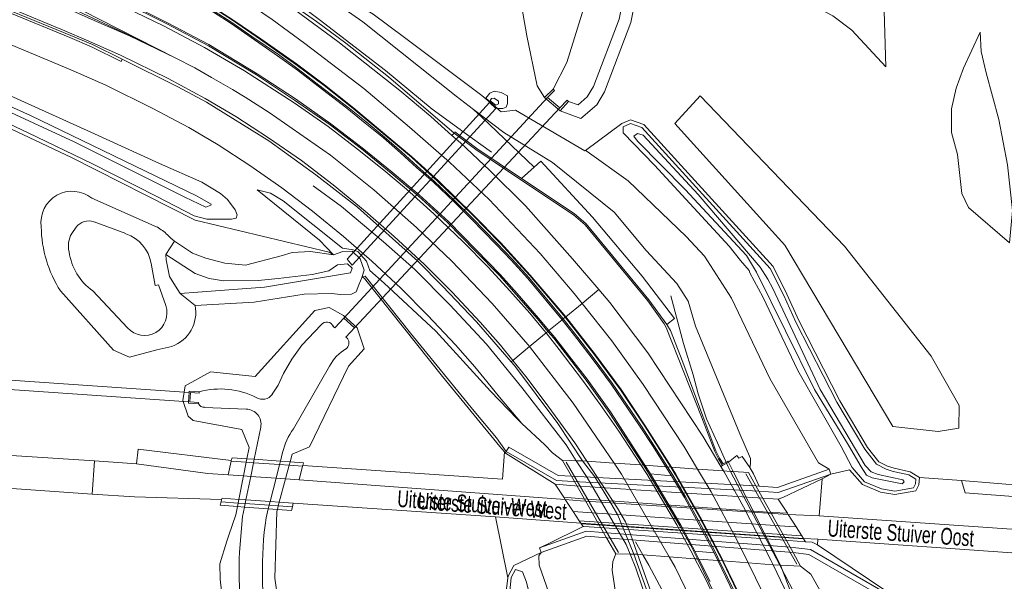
# Model space of a CAD drawing. Header units: metres. Extents: x 120324 to 133000, y 395500 to 402438.
# Tile 68 of 95: x 126931 to 127078, y 402221 to 402305. Entities that reach past the tile are written whole.
import ezdxf

# ---------------------------------------------------------------- set-up
doc = ezdxf.new("R2010")
doc.units = ezdxf.units.M
doc.linetypes.add('DGN1', pattern=[76.057638, 0, -76.057638])
doc.linetypes.add('DGN2', pattern=[101.410184, 50.705092, -50.705092])
for name, color, linetype, lineweight in [('gg-anno-openbare ruimte label', 7, 'Continuous', 13), ('gg-knt-verharding', 7, 'Continuous', 0), ('gg-knt-verharding niveau 01', 7, 'Continuous', 0), ('gt-grn-vlakafsluiter', 6, 'DGN1', 0)]:
    doc.layers.add(name, color=color, linetype=linetype, lineweight=lineweight)
for name, color, linetype, lineweight, true_color in [('gg-knt-bronhoudergrens niveau 01', 7, 'DGN2', 0, 0xffaad2), ('gg-kntw-bovenkant insteek waterloop', 7, 'Continuous', 0, 0xa0a0ff), ('gg-kntw-waterlijn', 7, 'Continuous', 0, 0xaaebff), ('gg-kwrk-duiker nz buis', 7, 'DGN2', 0, 0x969696), ('gg-kwrk-faunavoorziening', 7, 'Continuous', 0, 0x007896), ('gg-kwrk-kunstwerk', 7, 'Continuous', 0, 0xd2d2d2), ('gg-kwrk-kunstwerk niveau 01', 7, 'Continuous', 0, 0xd2d2d2), ('gg-kwrk-uitstroombak niveau min 01', 7, 'Continuous', 0, 0x477c96), ('gx-grn-maaiveld', 7, 'Continuous', 0, 0xb88d57), ('gx-knt-lijn weginrichtingselement', 7, 'Continuous', 0, 0xb88d57)]:
    doc.layers.add(name, color=color, linetype=linetype, lineweight=lineweight, true_color=true_color)
doc.styles.add('StyleArial', font='arial.ttf')

msp = doc.modelspace()

# ---------------------------------------------------------------- linework, layer by layer
at = {"layer": 'gg-knt-bronhoudergrens niveau 01'}
for p, q in [((126964.85, 402238.98), (126964.95, 402239.5)), ((126965.95, 402238.91), (126964.85, 402238.98)), ((126964.95, 402239.5), (126966.05, 402239.43)), ((126969.84, 402238.63), (126965.95, 402238.91)), ((126966.05, 402239.43), (126969.97, 402239.16)), ((126971.28, 402238.53), (126969.84, 402238.63)), ((126971.42, 402239.06), (126969.97, 402239.16)), ((126971.42, 402239.06), (126971.28, 402238.53)), ((127012.13, 402239.27), (127013.5, 402236.88)), ((127019.85, 402238.86), (127023.87, 402238.58)), ((127032.33, 402237.97), (127028.44, 402238.25)), ((127039.95, 402237.44), (127037.66, 402237.59)), ((127039.95, 402237.44), (127041.06, 402235.44)), ((126963.76, 402233.44), (126964.82, 402233.37)), ((126964.82, 402233.37), (126968.43, 402233.11)), ((126968.43, 402233.11), (126969.79, 402233.01)), ((126964.6, 402232.29), (126963.55, 402232.36)), ((126968.16, 402232.03), (126964.6, 402232.29)), ((126969.51, 402231.94), (126968.16, 402232.03)), ((127028.1, 402224.85), (127024.17, 402225.16)), ((127047.75, 402223.46), (127046.62, 402225.48)), ((127031.93, 402224.56), (127028.1, 402224.85)), ((127039.89, 402223.96), (127036.17, 402224.24)), ((127044.74, 402223.59), (127047.75, 402223.46))]:
    msp.add_line(p, q, dxfattribs=at)
at = {"layer": 'gg-knt-bronhoudergrens niveau 01', "flags": 128}
for points in [[(127015.15, 402239.2), (127014.61, 402239.21), (127014.21, 402239.22), (127012.13, 402239.27)], [(127019.85, 402238.86), (127015.77, 402239.15), (127015.15, 402239.2)], [(127032.33, 402237.97), (127036.22, 402237.7), (127037.27, 402237.62), (127037.66, 402237.59)], [(127022.81, 402225.26), (127022.26, 402225.26), (127020.11, 402225.27)], [(127044.74, 402223.59), (127044.62, 402223.6), (127043.63, 402223.67), (127039.89, 402223.96)]]:
    msp.add_lwpolyline(points, dxfattribs=at)
at = {"layer": 'gg-knt-verharding'}
for p, q in [((126928.94, 402240.05), (126942.15, 402239.18)), ((126948.7, 402240.96), (126948.43, 402238.77)), ((126962.63, 402239.25), (126948.7, 402240.96)), ((126941.82, 402234.22), (126942.15, 402239.18)), ((126942.15, 402239.18), (126948.43, 402238.77)), ((126962.14, 402237.09), (126962.63, 402239.14)), ((126973.28, 402238.38), (126972.78, 402236.36)), ((126973.3, 402238.52), (126973.28, 402238.38)), ((126964.45, 402236.94), (126962.14, 402237.09)), ((126972.78, 402236.36), (126970.73, 402236.51)), ((126972.78, 402236.36), (127012.55, 402233.42)), ((126928.43, 402235.14), (126941.82, 402234.22)), ((126941.82, 402234.22), (126948.15, 402233.79)), ((126948.15, 402233.79), (126961.18, 402233.41)), ((126971.89, 402232.86), (127002.13, 402230.82)), ((127002.13, 402230.82), (127014.89, 402229.89))]:
    msp.add_line(p, q, dxfattribs=at)
at = {"layer": 'gg-knt-verharding', "flags": 128}
msp.add_lwpolyline([(126948.43, 402238.77), (126959.12, 402237.32), (126962.14, 402237.09)], dxfattribs=at)
at = {"layer": 'gg-knt-verharding niveau 01'}
for p, q in [((126964.85, 402238.98), (126964.45, 402236.94)), ((126970.73, 402236.51), (126971.28, 402238.53)), ((126964.45, 402236.94), (126963.76, 402233.44)), ((126965.53, 402236.86), (126964.45, 402236.94)), ((126969.32, 402236.6), (126965.53, 402236.86)), ((126970.73, 402236.51), (126969.32, 402236.6)), ((126969.79, 402233.01), (126970.73, 402236.51)), ((126963.76, 402233.44), (126963.65, 402232.88)), ((126969.65, 402232.46), (126969.79, 402233.01))]:
    msp.add_line(p, q, dxfattribs=at)
at = {"layer": 'gg-kntw-bovenkant insteek waterloop'}
for p, q in [((126941.77, 402278.45), (126951.56, 402274.15)), ((126981.46, 402259.09), (126979.41, 402260.91)), ((126961.97, 402227.2), (126962.27, 402228.08))]:
    msp.add_line(p, q, dxfattribs=at)
at = {"layer": 'gg-kntw-bovenkant insteek waterloop', "flags": 128}
for points in [[(126953.74, 402256.31), (126951.5, 402255.77), (126947.4, 402254.71), (126945.01, 402255.75), (126937.09, 402264.59)], [(126979.41, 402260.91), (126977.28, 402262.11), (126975.13, 402261.69), (126966.17, 402251.78), (126959.5, 402252.48), (126955.72, 402250.41), (126955.38, 402248.23), (126956.18, 402245.86), (126956.92, 402245.21), (126964.2, 402243.9), (126965.28, 402241.2), (126964.95, 402239.5)], [(126981.46, 402259.09), (126982.5, 402255.95), (126980.13, 402253.34), (126974.3, 402241.28), (126971.72, 402240.17), (126971.42, 402239.06)], [(126962.27, 402228.08), (126963.31, 402231.12), (126963.55, 402232.36)], [(126969.51, 402231.94), (126969.43, 402231.64), (126969.15, 402221.65), (126970.95, 402208.98), (126977.16, 402194.1), (126990.43, 402168.9), (127002.85, 402145.42), (127012.36, 402128.01), (127019.58, 402115.65)], [(127007.13, 402120.02), (127004.92, 402123.8), (126995.32, 402141.37), (126982.88, 402164.91), (126969.42, 402190.46), (126962.65, 402206.7), (126960.98, 402221.53), (126960.9, 402223.82), (126961.97, 402227.2)]]:
    msp.add_lwpolyline(points, dxfattribs=at)
at = {"layer": 'gg-kntw-bovenkant insteek waterloop'}
for centre, radius, start, end in [((126938.82, 402274.85), 4.65, 50.6681, 188.1417), ((126952.43, 402274.42), 18.22, 180.7085, 212.6549), ((126945.21, 402264.29), 11.73, 47.8916, 57.2417), ((126964.12, 402283.98), 15.58, 224.8705, 230.1234), ((126951.9, 402261.41), 5.42, 289.7582, 10.8408)]:
    msp.add_arc(centre, radius, start, end, dxfattribs=at)
at = {"layer": 'gg-kntw-waterlijn'}
for p, q in [((126939.42, 402274.12), (126938.77, 402273.2)), ((126946.88, 402273.16), (126942.1, 402274.94)), ((126941.9, 402264.6), (126947.12, 402259.08)), ((126977.33, 402253.36), (126971.91, 402243.97)), ((126958.64, 402247.19), (126964.86, 402246.91)), ((126967.02, 402244.25), (126966.05, 402239.43)), ((126970.3, 402240.45), (126969.97, 402239.16)), ((126965.95, 402238.91), (126965.53, 402236.86)), ((126966.05, 402239.43), (126965.95, 402238.91)), ((126969.84, 402238.63), (126969.32, 402236.6)), ((126969.97, 402239.16), (126969.84, 402238.63)), ((126965.53, 402236.86), (126964.82, 402233.37)), ((126969.32, 402236.6), (126968.43, 402233.11)), ((126964.71, 402232.81), (126964.6, 402232.29)), ((126964.82, 402233.37), (126964.71, 402232.81)), ((126968.29, 402232.56), (126968.16, 402232.03)), ((126968.43, 402233.11), (126968.29, 402232.56)), ((126968.16, 402232.03), (126967.82, 402230.69))]:
    msp.add_line(p, q, dxfattribs=at)
at = {"layer": 'gg-kntw-waterlijn', "flags": 128}
for points in [[(126952.83, 402262.4), (126951.72, 402265.49), (126951.24, 402265.43), (126950.63, 402268.71)], [(126976.06, 402259.55), (126973.15, 402256.5), (126971.67, 402254.37), (126970.41, 402252.27), (126969.63, 402250.53), (126968.76, 402249.17)], [(126964.6, 402232.29), (126964.31, 402230.86), (126963.83, 402225.55)]]:
    msp.add_lwpolyline(points, dxfattribs=at)
at = {"layer": 'gg-kntw-waterlijn'}
for centre, radius, start, end in [((126941.32, 402272.7), 2.37, 70.8977, 143.1993), ((126942.05, 402271.32), 3.78, 150.1615, 193.4971), ((126944.99, 402267.75), 5.72, 9.6585, 70.732), ((126946.84, 402271.57), 8.53, 187.6154, 234.6697), ((126949.64, 402261.31), 3.37, 221.4877, 18.8966), ((126976.89, 402258.86), 1.08, 24.5196, 140.2745), ((126979.16, 402256.81), 1.06, 305.5642, 38.3025), ((126983.29, 402250.17), 6.77, 121.3148, 151.8049), ((126960.97, 402238.03), 11.91, 63.161, 105.2111), ((126967.28, 402250.19), 1.8, 238.5696, 325.4321), ((126958.55, 402248.09), 0.896, 202.3789, 275.8769), ((126964.86, 402244.7), 2.21, 348.2005, 90.0018), ((126980.15, 402238.08), 10.13, 144.4427, 166.5105), ((127022.93, 402222.93), 55.66, 171.9856, 207.8471), ((127023.58, 402223.11), 59.8, 177.6641, 208.7036)]:
    msp.add_arc(centre, radius, start, end, dxfattribs=at)
at = {"layer": 'gg-kwrk-duiker nz buis'}
for p, q in [((127009.9, 402293.53), (126979.43, 402260.5)), ((127011.76, 402291.95), (126981.04, 402259.07)), ((126929.63, 402251.27), (126956.33, 402249.43)), ((126956.24, 402248.04), (126929.52, 402249.86))]:
    msp.add_line(p, q, dxfattribs=at)
at = {"layer": 'gg-kwrk-faunavoorziening', "flags": 128}
msp.add_lwpolyline([(126979.93, 402269.32), (126980.68, 402268.47), (127002.19, 402291.89), (127001.25, 402292.74), (126979.93, 402269.32)], dxfattribs=at)
at = {"layer": 'gg-kwrk-kunstwerk'}
for p, q in [((126962.63, 402239.25), (126962.63, 402239.14)), ((126962.63, 402239.14), (126964.85, 402238.98)), ((126971.28, 402238.53), (126973.28, 402238.38)), ((126963.65, 402232.88), (126961.1, 402233.06)), ((126971.77, 402232.32), (126969.65, 402232.46))]:
    msp.add_line(p, q, dxfattribs=at)
at = {"layer": 'gg-kwrk-kunstwerk', "flags": 128}
for points in [[(126964.95, 402239.5), (126962.74, 402239.66), (126962.63, 402239.25)], [(126973.3, 402238.52), (126973.4, 402238.92), (126971.42, 402239.06)]]:
    msp.add_lwpolyline(points, dxfattribs=at)
at = {"layer": 'gg-kwrk-kunstwerk niveau 01'}
for p, q in [((127023.87, 402238.58), (127024.25, 402238.55)), ((127024.47, 402238.53), (127024.25, 402238.55)), ((127027.59, 402238.31), (127024.47, 402238.53)), ((127024.47, 402238.53), (127025.31, 402237.24)), ((127027.84, 402238.29), (127027.59, 402238.31)), ((127027.59, 402238.31), (127028.42, 402236.97)), ((127028.32, 402238.26), (127027.84, 402238.29)), ((127018.73, 402227.7), (127013.5, 402236.88)), ((127028.42, 402236.97), (127025.31, 402237.24)), ((127028.44, 402238.25), (127028.32, 402238.26)), ((127037.66, 402237.59), (127044.74, 402223.59)), ((127041.06, 402235.44), (127046.62, 402225.48)), ((126963.65, 402232.88), (126963.55, 402232.36)), ((126964.71, 402232.81), (126963.65, 402232.88)), ((126968.29, 402232.56), (126964.71, 402232.81)), ((126969.65, 402232.46), (126968.29, 402232.56)), ((126969.51, 402231.94), (126969.65, 402232.46)), ((127020.11, 402225.27), (127018.73, 402227.7)), ((127032.51, 402224.52), (127031.93, 402225.67)), ((127031.93, 402225.67), (127034.84, 402225.43)), ((127035.38, 402224.3), (127034.84, 402225.43)), ((127031.93, 402224.56), (127032.31, 402224.53)), ((127032.31, 402224.53), (127032.51, 402224.52)), ((127032.51, 402224.52), (127035.38, 402224.3)), ((127035.38, 402224.3), (127035.59, 402224.28)), ((127035.59, 402224.28), (127036.05, 402224.25)), ((127036.17, 402224.24), (127036.05, 402224.25))]:
    msp.add_line(p, q, dxfattribs=at)
at = {"layer": 'gg-kwrk-kunstwerk niveau 01', "flags": 128}
for points in [[(127022.81, 402225.26), (127022.73, 402225.49), (127020.42, 402231.08), (127019.53, 402232.61), (127016.98, 402236.78), (127015.15, 402239.2)], [(127024.25, 402238.55), (127025.12, 402237.21), (127029.68, 402229.48), (127031.37, 402226.42), (127032.31, 402224.53)], [(127027.84, 402238.29), (127028.62, 402237.03), (127030.55, 402233.8), (127033.12, 402229.09), (127035.05, 402225.4), (127035.59, 402224.28)], [(127025.31, 402237.24), (127029.85, 402229.58), (127031.93, 402225.67)], [(127028.32, 402238.26), (127029.01, 402237.17), (127032.62, 402230.76), (127036.05, 402224.25)], [(127028.42, 402236.97), (127030.38, 402233.7), (127032.95, 402229), (127034.84, 402225.43)], [(127022.81, 402225.26), (127023.38, 402225.22), (127024.17, 402225.16)]]:
    msp.add_lwpolyline(points, dxfattribs=at)
at = {"layer": 'gg-kwrk-uitstroombak niveau min 01'}
for p, q in [((126956.33, 402249.43), (126956.24, 402248.04)), ((126956.44, 402248.03), (126956.53, 402249.41)), ((126956.24, 402248.04), (126956.22, 402247.84)), ((126956.22, 402247.84), (126957.72, 402247.74))]:
    msp.add_line(p, q, dxfattribs=at)
at = {"layer": 'gg-kwrk-uitstroombak niveau min 01', "flags": 128}
for points in [[(126957.84, 402249.52), (126956.34, 402249.62), (126956.33, 402249.43)], [(126956.53, 402249.41), (126957.83, 402249.33), (126957.84, 402249.52)], [(126957.72, 402247.74), (126957.73, 402247.94), (126956.44, 402248.03)]]:
    msp.add_lwpolyline(points, dxfattribs=at)
at = {"layer": 'gt-grn-vlakafsluiter'}
for p, q in [((126977.88, 402259.3), (126979.41, 402260.91)), ((126979.99, 402257.47), (126981.46, 402259.09))]:
    msp.add_line(p, q, dxfattribs=at)
at = {"layer": 'gx-grn-maaiveld'}
for p, q in [((127010.76, 402294.77), (127009.45, 402293.51)), ((127011.79, 402291.53), (127009.45, 402293.51)), ((127009.9, 402293.53), (127011.76, 402291.95)), ((127013.04, 402292.92), (127011.79, 402291.53)), ((127006.02, 402281.39), (127007.9, 402283.09)), ((126977.28, 402270.41), (126957.22, 402275.15)), ((126952.82, 402270.05), (126954.13, 402272.02)), ((126977.28, 402270.41), (126977.91, 402270)), ((126982.21, 402266.74), (126982.19, 402266.69)), ((126955, 402264.22), (126957.23, 402262.43)), ((127017.59, 402264.79), (127015.07, 402262.73)), ((126979.43, 402260.5), (126981.04, 402259.07)), ((127012.25, 402260.42), (127012.1, 402260.29)), ((127012.55, 402260.66), (127012.25, 402260.42)), ((127012.1, 402260.29), (127010.12, 402258.67)), ((127010.12, 402258.67), (127009.97, 402258.54)), ((127003.63, 402240.34), (127003.45, 402240.55)), ((127003.73, 402240.58), (127003.63, 402240.34)), ((127003.63, 402240.34), (127011.04, 402235.7)), ((127036.96, 402238.98), (127036.09, 402238.48)), ((127036.96, 402238.98), (127037.66, 402237.59)), ((127041.06, 402235.44), (127013.5, 402236.88)), ((127050.99, 402236.51), (127052.28, 402237.22)), ((127052.28, 402237.22), (127052.03, 402237.93)), ((127011.04, 402235.7), (127012.33, 402233.74)), ((127041.06, 402235.44), (127041.55, 402235.41)), ((127050.99, 402236.51), (127050.54, 402230.99)), ((127071.8, 402236.26), (127065.52, 402236.7)), ((127088.56, 402234.84), (127071.8, 402236.26)), ((126961.1, 402233.06), (126961.18, 402233.41)), ((126961.18, 402233.41), (126961.24, 402233.62)), ((126963.76, 402233.44), (126961.24, 402233.62)), ((126969.79, 402233.01), (126971.89, 402232.86)), ((126971.89, 402232.86), (126971.77, 402232.32)), ((127012.33, 402233.74), (127012.55, 402233.42)), ((127044.4, 402233.48), (127045.77, 402231.35)), ((127045.77, 402231.35), (127045.88, 402231.18)), ((127050.54, 402230.99), (127045.88, 402231.18)), ((127050.54, 402230.99), (127087.2, 402228.45)), ((127003.97, 402221.7), (127002.13, 402230.82)), ((127014.65, 402230.25), (127047.94, 402227.96)), ((127014.89, 402229.89), (127014.65, 402230.25)), ((127014.89, 402229.89), (127048.18, 402227.59)), ((127014.94, 402229.8), (127014.89, 402229.89)), ((127014.94, 402229.8), (127015.24, 402229.36)), ((127018.73, 402227.7), (127046.62, 402225.48)), ((127048.18, 402227.59), (127047.94, 402227.96)), ((127048.2, 402227.55), (127048.18, 402227.59)), ((127050.32, 402227.47), (127048.18, 402227.59)), ((127048.49, 402227.1), (127048.2, 402227.55)), ((127050.26, 402226.63), (127050.32, 402227.47)), ((127050.26, 402226.63), (127064.49, 402217.11)), ((127136.04, 402221.5), (127050.32, 402227.47)), ((127008.96, 402225.48), (127008.71, 402226.18))]:
    msp.add_line(p, q, dxfattribs=at)
at = {"layer": 'gx-grn-maaiveld', "flags": 128}
for points in [[(127024.93, 402362.28), (127024.79, 402357.08), (127024.52, 402315.6), (127022.37, 402304.71), (127018.41, 402294.36), (127017.27, 402292.42), (127014.87, 402290.35), (127011.79, 402291.53)], [(127013.04, 402292.92), (127014.5, 402292.43), (127015.85, 402293.6), (127016.76, 402295.15), (127020.61, 402305.22), (127022.7, 402315.78), (127022.97, 402357.11), (127023.11, 402362.34)], [(126977.84, 402356.97), (126986.7, 402357.07), (127017.07, 402356.65), (127019.12, 402354.14), (127017.76, 402318.7), (127016.68, 402311.28), (127012.78, 402298.72), (127010.76, 402294.77)], [(127009.45, 402293.51), (127008.35, 402295.26), (127006.8, 402302.74), (127005.5, 402310.21), (127004.33, 402320.39), (127004.01, 402328.1), (127005.9, 402334.45), (127008.1, 402340.98), (127008.89, 402345.57), (127007.95, 402349.51), (127006.1, 402352.84), (127003.59, 402355.04), (126986.68, 402355.37), (126974.74, 402355.25)], [(127052.43, 402325.09), (127054.67, 402330.18), (127056.7, 402333.69), (127058.96, 402336.74), (127059.44, 402319.1), (127060.24, 402314.69), (127060.07, 402311.56), (127060.5, 402298.1), (127055.39, 402303.59), (127052.55, 402305.74), (127049.42, 402307.34), (127050.04, 402315.51), (127051, 402320.64), (127052.43, 402325.09)], [(126915.8, 402322.62), (126919.17, 402320.97), (126933.3, 402314.24), (126946.34, 402308.05), (126953.09, 402304.69), (126959.29, 402301.42), (126966.49, 402297.06), (126972.21, 402293.29), (126977.51, 402289.59), (126982.19, 402285.98), (126986.67, 402282.37), (126990.69, 402278.97), (126995.11, 402274.96), (126999.26, 402270.74), (127002.85, 402267.06), (127005.35, 402264.2), (127008.56, 402260.53), (127010.12, 402258.67)], [(127015.07, 402262.73), (127013.9, 402264.21), (127008.79, 402270.2), (127001.17, 402278.26), (126995.23, 402283.85), (126989.28, 402289.1), (126982.46, 402294.84), (126973.6, 402301.59), (126968.72, 402305.17), (126965.94, 402307.07), (126955.08, 402314.07), (126944.69, 402319.91), (126937.81, 402323.4), (126937.62, 402323.5)], [(127012.55, 402260.66), (127012.31, 402260.96), (127007.24, 402266.9), (127002.84, 402271.73), (126998.63, 402276.02), (126993.52, 402280.96), (126989.57, 402284.57), (126980.86, 402291.86), (126976.5, 402295.3), (126972.29, 402298.44), (126966.98, 402302.19), (126962.8, 402305.06), (126958.23, 402308.01), (126954.84, 402310.07), (126951.35, 402312.12), (126946.06, 402315.07), (126940.38, 402317.98), (126935.99, 402320.07)], [(126957.39, 402317.11), (126960.61, 402315.21), (126975.38, 402304.87), (126979.75, 402301.62), (126986.15, 402296.61), (126995.94, 402288.2)], [(126970.68, 402313.87), (126970.28, 402314.03), (126967.52, 402315.12), (126982.27, 402304.84), (126996.24, 402293.69), (126998.86, 402291.7)], [(126933.32, 402314), (126946.25, 402307.87), (126953, 402304.52), (126959.2, 402301.25), (126966.38, 402296.89), (126972.09, 402293.13), (126977.39, 402289.43), (126982.07, 402285.82), (126986.54, 402282.21), (126990.56, 402278.82), (126994.97, 402274.82), (126999.11, 402270.6), (127002.71, 402266.92), (127005.2, 402264.07), (127008.41, 402260.4), (127009.97, 402258.54)], [(126970.68, 402313.87), (126971.53, 402313.36), (126983.83, 402305.97), (126988.5, 402302.48), (127000.08, 402293.79), (127002.95, 402291.36), (127005.12, 402291.62), (127015.47, 402285.54), (127015.57, 402285.61)], [(126896.6, 402311.98), (126898.03, 402312.25), (126900.86, 402312.89), (126902.51, 402313.15), (126905.56, 402313.25), (126906.93, 402313.2), (126908.92, 402312.94), (126912.94, 402311.95), (126916.7, 402310.67), (126929.74, 402306.05), (126938.5, 402302.48), (126941.7, 402301.1), (126946.15, 402298.9), (126946.3, 402299.22)], [(126931.61, 402310.23), (126947.53, 402302.71), (126954.23, 402299.46), (126957.15, 402297.94), (126959.68, 402296.51), (126962.79, 402294.7), (126964.71, 402293.54), (126968.29, 402291.29), (126977.44, 402284.89), (126983.96, 402279.7), (126990.34, 402274.07), (126995.62, 402269.06), (127001.65, 402262.7), (127006.95, 402256.6), (127007.2, 402256.28)], [(127006.08, 402244.8), (127002.74, 402248.69), (127000.81, 402251.08), (126999.05, 402253.24), (126996.15, 402256.54), (126992.03, 402260.92), (126987.99, 402265.01), (126983.66, 402269.02), (126979.41, 402272.72), (126974.77, 402276.52), (126970.17, 402280.03), (126965.42, 402283.34), (126960.65, 402286.42), (126956.27, 402289.01), (126950.9, 402291.89), (126943.85, 402295.35), (126938.97, 402297.51), (126935.8, 402298.85), (126928.54, 402301.9), (126928.17, 402302.05), (126922.77, 402304.19), (126910.38, 402308.51)], [(127012.1, 402260.29), (127006.95, 402266.45), (127004.45, 402269.19), (127002.18, 402271.61), (126998.48, 402275.38), (126996.01, 402277.86), (126992.85, 402280.84), (126990.33, 402283.05), (126987.94, 402285.22), (126985.36, 402287.46), (126982.66, 402289.69), (126979.92, 402291.91), (126976.25, 402294.71), (126972.52, 402297.6), (126969.55, 402299.76), (126965.61, 402302.48), (126962.59, 402304.56), (126957.3, 402307.97)], [(126957.4, 402308.14), (126962.7, 402304.73), (126965.72, 402302.65), (126969.67, 402299.92), (126972.64, 402297.76), (126976.38, 402294.87), (126980.04, 402292.07), (126982.79, 402289.85), (126985.49, 402287.61), (126988.07, 402285.38), (126990.46, 402283.2), (126992.98, 402280.99), (126995.92, 402278.22), (126998.63, 402275.52), (127002.33, 402271.74), (127004.6, 402269.33), (127007.1, 402266.58), (127012.25, 402260.42)], [(126929.87, 402306.38), (126938.64, 402302.8), (126941.85, 402301.42), (126946.3, 402299.22)], [(127078.66, 402283.43), (127077.38, 402290.2), (127075.51, 402297.2), (127074.73, 402300.41), (127074.57, 402303.29), (127072.09, 402297.92), (127070.99, 402294.93), (127070.33, 402291.81), (127070.3, 402288.28), (127071.21, 402284.98), (127071.85, 402279.15), (127072.85, 402277.05), (127078.99, 402271.81), (127079.42, 402276.63), (127078.66, 402283.43)], [(126946.3, 402299.22), (126954.64, 402295.12), (126958.93, 402292.79), (126968.22, 402287.02), (126975.25, 402281.96), (126981.49, 402277.11), (126990.51, 402269.05), (126994.2, 402265.33), (126999.31, 402259.98), (127004.45, 402254.02)], [(126921.62, 402294.95), (126939.15, 402286.89), (126955.7, 402278.61), (126958.84, 402277.11), (126959.58, 402277.43), (126959.6, 402277.58), (126957.4, 402278.8), (126932.61, 402290.8), (126921.29, 402295.91)], [(127003.9, 402292.6), (127003.72, 402292.07), (127003.21, 402291.86), (127002.43, 402291.86), (127000.7, 402293.39), (127001.27, 402294.18), (127001.93, 402294.48), (127002.95, 402294.28), (127003.92, 402293.76), (127003.9, 402292.6)], [(127010.76, 402294.77), (127010.97, 402294.55), (127009.9, 402293.53)], [(126929.05, 402294.03), (126941.62, 402288.35), (126951.9, 402283.65), (126958.22, 402280.84), (126960.99, 402279.18), (126962.04, 402278.24), (126963.18, 402276.73), (126963.49, 402275.95), (126963.34, 402275.48), (126962.64, 402275.3), (126958.98, 402275.33), (126957.08, 402275.82), (126951.51, 402278.71), (126941.79, 402283.63), (126932.24, 402288.21), (126922.45, 402292.87)], [(127001.54, 402293.35), (127001.91, 402293.4), (127002.56, 402292.97), (127002.58, 402292.54), (127002.2, 402292.36), (127001.52, 402292.85), (127001.35, 402293.05), (127001.54, 402293.35)], [(127011.76, 402291.95), (127012.82, 402293.12), (127013.04, 402292.92)], [(127045.4, 402271.46), (127061.54, 402244.35), (127068.3, 402243.59), (127071.38, 402244.1), (127071.47, 402247.45), (127067.27, 402254.85), (127054.3, 402271.31), (127032.73, 402293.75), (127028.96, 402289.61), (127045.4, 402271.46)], [(126922.46, 402292.21), (126938.71, 402284.56), (126957.22, 402275.15)], [(127040.13, 402238.19), (127040.27, 402238.76), (127040.26, 402239.57), (127038.64, 402243.25), (127032.05, 402259.33), (127030.95, 402263.06), (127029.22, 402265.71), (127024.66, 402270.66), (127019.87, 402276.39), (127010.66, 402283.78), (127003.37, 402288.27), (126998.86, 402291.7)], [(127007.9, 402283.09), (127000.11, 402290.53), (126998.86, 402291.7)], [(127065.52, 402236.7), (127064.11, 402237.54), (127063.87, 402237.61), (127061.71, 402238.08), (127060.74, 402238.39), (127059.44, 402239.07), (127057.76, 402241.2), (127053.61, 402248.19), (127047.5, 402260.17), (127045.67, 402264.1), (127043.62, 402268.24), (127024.31, 402289.47), (127022.3, 402290.18), (127021.01, 402289.6), (127015.57, 402285.61)], [(126995.94, 402288.2), (126996.06, 402288.36), (126999.33, 402285.9), (127006.02, 402281.39)], [(127059.84, 402235), (127061.84, 402234.66), (127064.61, 402235.14), (127064.91, 402235.75), (127064.99, 402236.44), (127063.91, 402237.08), (127063.74, 402237.13), (127061.58, 402237.59), (127060.54, 402237.93), (127059.11, 402238.68), (127057.35, 402240.92), (127053.17, 402247.95), (127047.05, 402259.95), (127045.22, 402263.89), (127043.21, 402267.96), (127024.03, 402289.04), (127022.32, 402289.64), (127021.22, 402289.15), (127021.21, 402288.25), (127025.9, 402283.4), (127037.04, 402271.29), (127038.77, 402269.12), (127040.05, 402267.66), (127040.13, 402267.3), (127042.12, 402263.7), (127047.32, 402252.71), (127053.81, 402241.36), (127055.44, 402238.19), (127057.32, 402236.05), (127059.84, 402235)], [(126995.94, 402288.2), (126995.62, 402287.84), (126996.88, 402286.71), (127001.3, 402282.58), (127006.59, 402277.34), (127013.64, 402269.41), (127017.59, 402264.79)], [(126995.94, 402288.2), (126999.21, 402285.74), (127005.91, 402281.22), (127013.77, 402275.99), (127015.51, 402274.48), (127024.89, 402263.12), (127027.37, 402259.67), (127027.64, 402259.11), (127032.94, 402245.78), (127034.91, 402240.59), (127035.47, 402239.5), (127036.09, 402238.48)], [(127039.68, 402269.88), (127041.14, 402267.41), (127049.83, 402249.88), (127054.9, 402241.52), (127056.79, 402238.28), (127057.59, 402237.06), (127058.45, 402236.65), (127062.94, 402235.77), (127063.23, 402236.07), (127063.02, 402236.34), (127059.34, 402237.15), (127058.3, 402237.55), (127057.4, 402238.48), (127050.66, 402249.84), (127043.57, 402264.97), (127042.86, 402266.37), (127041.7, 402268.16), (127032.42, 402279.01), (127024.19, 402287.88), (127023.35, 402288.15), (127022.82, 402287.75), (127023.37, 402286.97), (127030.49, 402279.76), (127039.68, 402269.88)], [(127015.57, 402285.61), (127015.83, 402285.46), (127021.96, 402281.07), (127030.63, 402272.75), (127033.4, 402269.81), (127037.4, 402263.53), (127043.15, 402251.51), (127050.42, 402238.91), (127052.03, 402237.93)], [(127007.9, 402283.09), (127008.92, 402284.01), (127016.62, 402275.62), (127024.06, 402266.79), (127028.9, 402260.46), (127027.75, 402259.58)], [(127006.02, 402281.39), (127013.89, 402276.15), (127015.66, 402274.62), (127025.05, 402263.24), (127027.75, 402259.58)], [(126977.91, 402270), (126975.81, 402272.16), (126966.48, 402279.69), (126968.5, 402279.22), (126970.39, 402278.08), (126979.25, 402271.01), (126980.85, 402270.76), (126981.53, 402270.51), (126982.83, 402269.04), (126983.32, 402267.66), (126985.46, 402265.77), (126993.2, 402258.59), (127001.38, 402249.62), (127005.35, 402245.48), (127006.08, 402244.8)], [(126977.91, 402270), (126974.46, 402270.47), (126971.74, 402270.34), (126970.09, 402269.86), (126964.73, 402268.46), (126961.67, 402268.73), (126958.81, 402269.5), (126956.84, 402270.24), (126954.13, 402272.02)], [(126952.82, 402270.05), (126952.89, 402269.23), (126953.4, 402266.76), (126954.26, 402265.3), (126955, 402264.22)], [(126952.82, 402270.05), (126957.23, 402267.22), (126959.34, 402266.46), (126961.5, 402266.1), (126966.66, 402266.13), (126969.65, 402266.45), (126974.7, 402267.03), (126977.19, 402267.62), (126978.51, 402268.49), (126980.01, 402268.65), (126980.72, 402268.02), (126980.46, 402267.29), (126967.61, 402265.18), (126957.62, 402264.39), (126955, 402264.22)], [(126977.91, 402270), (126979.32, 402270.49), (126980.7, 402270.52), (126981.91, 402269.4), (126982.48, 402267.71), (126982.21, 402266.74)], [(126982.19, 402266.69), (126981.68, 402265.49), (126981.3, 402264.46), (126980.62, 402264.12), (126979.02, 402264.08), (126977.54, 402264.22), (126973.5, 402264.13), (126966.04, 402262.94), (126957.23, 402262.43)], [(126982.19, 402266.69), (126982.53, 402266.43), (126994.19, 402251.79)], [(126982.21, 402266.74), (126982.66, 402266.79), (126989.44, 402258.3), (126998.96, 402246.6), (127002.26, 402242.62), (127003.73, 402240.58)], [(127017.59, 402264.79), (127019.22, 402262.88), (127024.92, 402255.35), (127033.11, 402242.88), (127035.83, 402238.34), (127036.09, 402238.48)], [(127015.07, 402262.73), (127012.62, 402260.72), (127012.55, 402260.66)], [(127015.07, 402262.73), (127019.54, 402257.12), (127024.22, 402250.61), (127030.31, 402241.38), (127032.33, 402237.97)], [(126977.88, 402259.3), (126978.09, 402259.1), (126979.43, 402260.5)], [(127027.84, 402238.29), (127025.87, 402241.46), (127023.85, 402244.53), (127019.59, 402250.8), (127016.88, 402254.42), (127014.44, 402257.61), (127012.25, 402260.42)], [(127028.32, 402238.26), (127024.44, 402244.4), (127020.83, 402249.79), (127016.84, 402255.17), (127012.55, 402260.66)], [(126981.04, 402259.07), (126979.77, 402257.67), (126979.99, 402257.47)], [(127027.59, 402238.31), (127025.7, 402241.35), (127023.68, 402244.42), (127019.43, 402250.68), (127016.72, 402254.3), (127014.28, 402257.49), (127012.1, 402260.29)], [(127036.96, 402238.98), (127036.86, 402239.15), (127036.16, 402238.75), (127035.64, 402239.6), (127035.09, 402240.68), (127033.13, 402245.85), (127030.13, 402253.95), (127028.28, 402258.7), (127027.75, 402259.58)], [(127007.2, 402256.28), (127009.69, 402258.31), (127009.97, 402258.54)], [(127024.25, 402238.55), (127019.13, 402246.42), (127015.66, 402251.28), (127013.02, 402254.67), (127010.83, 402257.52), (127009.97, 402258.54)], [(127024.47, 402238.53), (127019.3, 402246.53), (127015.82, 402251.39), (127013.18, 402254.79), (127010.99, 402257.64), (127010.12, 402258.67)], [(127004.45, 402254.02), (127004.7, 402254.22), (127007.2, 402256.28)], [(127007.2, 402256.28), (127013.74, 402247.82), (127019.85, 402238.86)], [(127015.15, 402239.2), (127011.46, 402244.8), (127004.96, 402253.43), (127004.45, 402254.02)], [(127003.45, 402240.55), (127002.77, 402241.33), (126994.19, 402251.79)], [(127012.13, 402239.27), (127010.63, 402240.39), (127009.52, 402241.6), (127006.08, 402244.8)], [(127003.45, 402240.55), (127003.15, 402236.45), (126973.3, 402238.52)], [(127003.73, 402240.58), (127004.1, 402241.23), (127011.5, 402237.02), (127013.5, 402236.88)], [(127052.28, 402237.22), (127044.4, 402234.46), (127041.5, 402234.66), (127013.74, 402236.11), (127011.27, 402236.28), (127003.73, 402240.58)], [(127040.13, 402238.19), (127039, 402239.85), (127038.51, 402239.61), (127038.22, 402239.98), (127036.96, 402238.98)], [(127040.13, 402238.19), (127040.68, 402237.26), (127041.55, 402235.41)], [(127041.55, 402235.41), (127044.29, 402235.22), (127052.03, 402237.93)], [(127065.52, 402236.7), (127065.4, 402235.61), (127064.95, 402234.69), (127061.84, 402234.15), (127059.7, 402234.52), (127057.02, 402235.64), (127055.06, 402237.86), (127052.28, 402237.22)], [(127044.4, 402233.48), (127013.99, 402235.46), (127011.04, 402235.7)], [(127050.99, 402236.51), (127045.08, 402233.71), (127044.4, 402233.48)], [(127088.56, 402234.84), (127088.66, 402233.15), (127072.35, 402234.43), (127071.8, 402236.26)], [(126963.55, 402232.36), (126960.98, 402232.55), (126961.1, 402233.06)], [(127045.77, 402231.35), (127043.56, 402231.45), (127015.13, 402233.54), (127012.33, 402233.74)], [(127012.55, 402233.42), (127014.82, 402233.23), (127045.88, 402231.18)], [(127012.55, 402233.42), (127013.73, 402231.64), (127014.65, 402230.25)], [(126971.77, 402232.32), (126971.62, 402231.78), (126969.51, 402231.94)], [(127045.88, 402231.18), (127047.07, 402229.32), (127047.94, 402227.96)], [(127048.2, 402227.55), (127017.26, 402229.64), (127014.94, 402229.8)], [(127015.24, 402229.36), (127009.88, 402226.75), (127008.71, 402226.18)], [(127064.49, 402217.11), (127049.24, 402225.92), (127046.17, 402226.29), (127018.14, 402228.5), (127015.68, 402228.69), (127008.71, 402226.18)], [(127015.24, 402229.36), (127015.31, 402229.39), (127017.68, 402229.22), (127044.73, 402227.37), (127048.49, 402227.1)], [(127018.73, 402227.7), (127015.78, 402227.93), (127008.96, 402225.48)], [(127050.26, 402226.63), (127050.16, 402226.7), (127049.47, 402227.03), (127048.49, 402227.1)], [(127008.96, 402225.48), (127004.88, 402223.57), (127004, 402221.94), (127003.97, 402221.7)], [(127008.96, 402225.48), (127008.59, 402224.97), (127008.64, 402223.59), (127019.66, 402192.08), (127031.46, 402159.71), (127044.82, 402127.95), (127044.11, 402125.77), (127042.71, 402122.73)], [(127020.11, 402225.27), (127019.69, 402224.14), (127019.59, 402222.84), (127020.09, 402219.53), (127026.35, 402202.41), (127035.83, 402178.6), (127043.38, 402160.47), (127052.15, 402139.4), (127057.52, 402125.24), (127057.66, 402120.53), (127056.61, 402117.14), (127055.84, 402115.61), (127052.5, 402112.82), (127050.58, 402111.82)], [(127026.31, 402215.54), (127022.81, 402225.26)], [(127024.17, 402225.16), (127025.04, 402223.62), (127027.04, 402219.86), (127035.13, 402201.79), (127042.79, 402182.95), (127049.1, 402167.42), (127055.71, 402151.31), (127057.02, 402148.5), (127060.55, 402139.87), (127062.89, 402134.34), (127062.95, 402134), (127065.47, 402128.11), (127067.76, 402122.38), (127070.2, 402117.94), (127071.4, 402115.14)], [(127064.11, 402216.46), (127049, 402225.2), (127046.62, 402225.48)], [(127074.7, 402116.57), (127073.31, 402119.42), (127071.82, 402121.77), (127068.03, 402130.65), (127060.45, 402149.07), (127052.62, 402167.96), (127046.74, 402182.29), (127038.99, 402200.95), (127034.24, 402212.49), (127029.01, 402223.29), (127028.1, 402224.85)], [(127032.31, 402224.53), (127034.03, 402221.08), (127037.18, 402214.6), (127038.6, 402211.34), (127041.98, 402203.19), (127048.92, 402186.34), (127053.79, 402174.65), (127060.76, 402157.6), (127067.87, 402140.47), (127074.91, 402123.42), (127075.34, 402122.98), (127075.77, 402123.03)], [(127032.51, 402224.52), (127034.21, 402221.17)], [(127037.76, 402219.3), (127035.38, 402224.3)], [(127035.59, 402224.28), (127037.94, 402219.39), (127042.26, 402209.99)], [(127036.05, 402224.25), (127036.1, 402224.16), (127039.32, 402217.49), (127042.53, 402210.08), (127042.26, 402209.99)], [(127079.53, 402118.65), (127079.03, 402120.11), (127079.26, 402121.61), (127079.32, 402123.78), (127079.31, 402126.41), (127079.1, 402128.4), (127078.31, 402131.88), (127072.57, 402146.32), (127063.48, 402168.39), (127057.75, 402182.37), (127051.54, 402197.3), (127046.93, 402208.37), (127042.09, 402219.44), (127039.89, 402223.96)], [(127044.74, 402223.59), (127047.48, 402216.44), (127050.65, 402209.22), (127053.64, 402202.01), (127057.37, 402192.85), (127060.62, 402184.96), (127064.78, 402174.96), (127069.9, 402162.49), (127074.27, 402151.83), (127079.29, 402138.97)], [(127013.63, 402196.39), (127008.94, 402212.23), (127006.76, 402221.08), (127006.15, 402222.58), (127005.12, 402222.95), (127004.49, 402221.78), (127004.25, 402219.71), (127006.32, 402210.79), (127011.11, 402194.19), (127016.65, 402180.41), (127025.1, 402157.63), (127034.67, 402135.68), (127036.03, 402132.83), (127037.2, 402132.45), (127037.66, 402132.69), (127038.09, 402134.14), (127037.73, 402135.59), (127034.42, 402143.38), (127026.43, 402161.27), (127019.52, 402179.97), (127013.63, 402196.39)], [(127047.75, 402223.46), (127049.29, 402222.23), (127051.46, 402218.39), (127071.16, 402171.47), (127081.02, 402147.79)], [(127036.69, 402131.07), (127035.58, 402132.61), (127034.21, 402135.47), (127024.64, 402157.45), (127016.18, 402180.23), (127010.64, 402194.03), (127005.83, 402210.66), (127003.74, 402219.68), (127003.97, 402221.7)]]:
    msp.add_lwpolyline(points, dxfattribs=at)
at = {"layer": 'gx-knt-lijn weginrichtingselement', "linetype": 'Continuous', "lineweight": 0}
for p, q in [((127012.69, 402239.02), (127020.51, 402225.47)), ((127015.77, 402239.15), (127020.39, 402232.11)), ((127037.27, 402237.62), (127044.62, 402223.6)), ((127039.55, 402237.27), (127047.18, 402223.73)), ((127024.17, 402225.16), (127023.08, 402227.09))]:
    msp.add_line(p, q, dxfattribs=at)
at = {"layer": 'gx-knt-lijn weginrichtingselement', "linetype": 'Continuous', "lineweight": 0, "flags": 128}
for points in [[(126931.22, 402331.16), (126933.21, 402330.24), (126939.34, 402327.11), (126944.97, 402324.13), (126951.66, 402320.27), (126957.11, 402316.87), (126963.9, 402312.39), (126971.2, 402307.29), (126978.57, 402301.88), (126987.84, 402294.54), (126992.47, 402290.66), (126995.62, 402287.84), (126996.88, 402286.71), (127001.3, 402282.58), (127006.59, 402277.34), (127013.64, 402269.41), (127017.59, 402264.79), (127019.22, 402262.88), (127024.92, 402255.35), (127033.11, 402242.88), (127035.83, 402238.34), (127036.22, 402237.7)], [(126922.75, 402326.46), (126936.03, 402320.16), (126940.42, 402318.08), (126946.1, 402315.16), (126951.4, 402312.21), (126954.89, 402310.15), (126958.28, 402308.1), (126962.86, 402305.14), (126967.04, 402302.27), (126972.35, 402298.52), (126976.56, 402295.38), (126980.93, 402291.93), (126984.95, 402288.6), (126989.57, 402284.67), (126993.59, 402281.03), (126998.7, 402276.09), (127002.92, 402271.8), (127007.32, 402266.97), (127012.39, 402261.03), (127012.62, 402260.72), (127016.91, 402255.23), (127020.91, 402249.84), (127024.52, 402244.45), (127028.44, 402238.25)], [(126915.16, 402322.26), (126917.45, 402321.15), (126933.13, 402313.58), (126952.48, 402304.22), (126958.6, 402301), (126964.58, 402297.49), (126972.03, 402292.7), (126977.12, 402289.17), (126981.51, 402285.8), (126985.44, 402282.65), (126988.81, 402279.8), (126992.9, 402276.14), (126997.28, 402271.95), (127001.02, 402268.15), (127004.25, 402264.63), (127007.24, 402261.27), (127009.35, 402258.73), (127009.69, 402258.31), (127011.66, 402255.85), (127015.15, 402251.26), (127017.79, 402247.6), (127020.56, 402243.63), (127023.87, 402238.58)], [(126961.19, 402316.07), (126975.76, 402305.19), (126985.68, 402297.53), (126992.68, 402291.78), (126996.86, 402288.74), (126997.07, 402288.52), (127001.54, 402285.33)], [(126946.05, 402299.84), (126940.96, 402302.1), (126937.74, 402303.46), (126930.43, 402306.53), (126930.01, 402306.7), (126924.52, 402308.88), (126911.91, 402313.28), (126909.61, 402313.95), (126907.81, 402314.32), (126906.35, 402314.54), (126904.69, 402314.54), (126903.22, 402314.45), (126901.37, 402314.08), (126899.2, 402313.4), (126899.12, 402313.38)], [(126931.74, 402310.58), (126940.33, 402306.54), (126954.23, 402299.46), (126947.38, 402302.71), (126942.47, 402304.88), (126931.45, 402309.81), (126931.59, 402310.17), (126931.61, 402310.23), (126931.74, 402310.58)], [(126965.94, 402307.07), (126968.72, 402305.17), (126973.6, 402301.59), (126982.46, 402294.84), (126989.28, 402289.1), (126995.23, 402283.85), (127001.17, 402278.26), (127008.79, 402270.2), (127013.9, 402264.21), (127015.07, 402262.73), (127019.54, 402257.12), (127024.22, 402250.61), (127030.31, 402241.38), (127032.33, 402237.97)], [(126946.05, 402299.84), (126953.19, 402296.34), (126958.72, 402293.36), (126963.28, 402290.68), (126968.21, 402287.5), (126973.12, 402284.07), (126977.88, 402280.44), (126982.64, 402276.54), (126987, 402272.74), (126991.47, 402268.6), (126995.63, 402264.39), (126999.85, 402259.91), (127002.87, 402256.47), (127004.7, 402254.22), (127006.67, 402251.78), (127009.72, 402247.78), (127013.97, 402241.9), (127015.77, 402239.15)], [(126954.23, 402299.46), (126957.15, 402297.94), (126959.68, 402296.51), (126962.79, 402294.7)], [(126962.79, 402294.7), (126964.71, 402293.54), (126968.29, 402291.29), (126977.44, 402284.89), (126983.96, 402279.7), (126990.34, 402274.07), (126995.62, 402269.06), (127001.65, 402262.7), (127006.95, 402256.6), (127007.2, 402256.28), (127013.74, 402247.82), (127019.85, 402238.86)], [(127014.21, 402239.22), (127012.71, 402241.58), (127006.05, 402250.16), (127000.8, 402256.65), (126995.3, 402262.54), (126990.02, 402267.87), (126985.38, 402271.95), (126979.11, 402277.22), (126974.87, 402280.3)], [(127028.36, 402263.85), (127030.25, 402256.72), (127031.66, 402252.04), (127032.43, 402249.21), (127033.66, 402245.48), (127035.34, 402241.87), (127036.92, 402238.29), (127037.27, 402237.62)], [(127014.21, 402239.22), (127015.82, 402236.69), (127021.68, 402226.67), (127022.26, 402225.26)], [(127019.85, 402238.86), (127020.99, 402237.19), (127028.1, 402224.85)], [(127031.93, 402224.56), (127031.66, 402225.09), (127029.22, 402229.62), (127024.81, 402237.14), (127023.87, 402238.58)], [(127028.44, 402238.25), (127029.1, 402237.22), (127032.71, 402230.81), (127036.17, 402224.24)], [(127032.33, 402237.97), (127034.37, 402234.54), (127038.23, 402227.38), (127039.89, 402223.96)], [(127043.63, 402223.67), (127043.3, 402224.35), (127039.19, 402232.32), (127036.31, 402237.55), (127036.22, 402237.7)], [(127013.73, 402231.64), (127046.08, 402229.39), (127047.07, 402229.32)], [(127020.39, 402232.11), (127021.57, 402230.06), (127022.3, 402228.25), (127023.38, 402225.22)], [(127022.26, 402225.26), (127023.12, 402223.14), (127027.39, 402210.52), (127030.07, 402203.74), (127035.52, 402189.56), (127041.61, 402173.26)], [(127023.38, 402225.22), (127025.79, 402218.42), (127030.35, 402205.97), (127033.57, 402197.57), (127038.33, 402185.96), (127042.86, 402174.97), (127047.08, 402164.65), (127060.08, 402133.12), (127062.57, 402127.23), (127063.24, 402125.17), (127063.48, 402123.98), (127063.57, 402122.35), (127063.63, 402120.99), (127063.48, 402119.56), (127063.15, 402118.09), (127062.68, 402116.47), (127062.08, 402114.97), (127061.2, 402113.44), (127060.24, 402112.08), (127059.2, 402110.95), (127057.93, 402109.83), (127056.94, 402109.1), (127056.12, 402108.48)], [(127055.71, 402151.31), (127049.1, 402167.42), (127042.79, 402182.95), (127035.13, 402201.79), (127027.04, 402219.86), (127025.04, 402223.62), (127024.17, 402225.16)], [(127028.1, 402224.85), (127029.01, 402223.29), (127034.24, 402212.49), (127038.99, 402200.95), (127046.74, 402182.29), (127052.62, 402167.96), (127060.45, 402149.07), (127065.97, 402135.67), (127068.03, 402130.65), (127071.82, 402121.77), (127073.31, 402119.42)], [(127031.93, 402224.56), (127033.46, 402221.66), (127034.79, 402218.91)], [(127039.41, 402217.54), (127036.19, 402224.21), (127036.17, 402224.24)], [(127039.89, 402223.96), (127042.09, 402219.44), (127046.93, 402208.37), (127051.54, 402197.3), (127057.75, 402182.37), (127063.48, 402168.39), (127072.57, 402146.32), (127078.31, 402131.88), (127079.1, 402128.4), (127079.31, 402126.41), (127079.32, 402123.78), (127079.26, 402121.61), (127079.03, 402120.11)], [(127098.89, 402129.68), (127098.85, 402129.67), (127096.21, 402128.91), (127094.46, 402128.65), (127092.4, 402128.66), (127090.58, 402128.91), (127088.61, 402129.5), (127087.07, 402130.09), (127085.66, 402130.92), (127084.28, 402131.86), (127082.88, 402132.99), (127081.99, 402133.89), (127079.87, 402137.23), (127078.59, 402140), (127071.29, 402157.86), (127064.44, 402174.54), (127048.29, 402213.5), (127045.82, 402219.05), (127043.63, 402223.67)], [(127044.62, 402223.6), (127047.48, 402218.12), (127051.48, 402209.04), (127055.14, 402200.42), (127058.56, 402191.76), (127062.61, 402182.52), (127066.26, 402174.57), (127068.47, 402169.6)]]:
    msp.add_lwpolyline(points, dxfattribs=at)

# ---------------------------------------------------------------- texts
at = {"layer": 'gg-anno-openbare ruimte label', "char_height": 2.5, "attachment_point": 5, "line_spacing_factor": 0.8, "style": 'StyleArial'}
for s, insert, rotation in [('{\\W0.68;\\C256;Uiterste Stuiver-West}', (126998.65, 402232.77), 356), ('{\\W0.68;\\C256;Uiterste Stuiver West}', (127001.62, 402232.41), 355.8), ('{\\W0.68;\\C256;Uiterste Stuiver Oost}', (127062.73, 402228.38), 356)]:
    msp.add_mtext(s, dxfattribs=dict(at, insert=insert, rotation=rotation))

doc.saveas('drawing.dxf')
